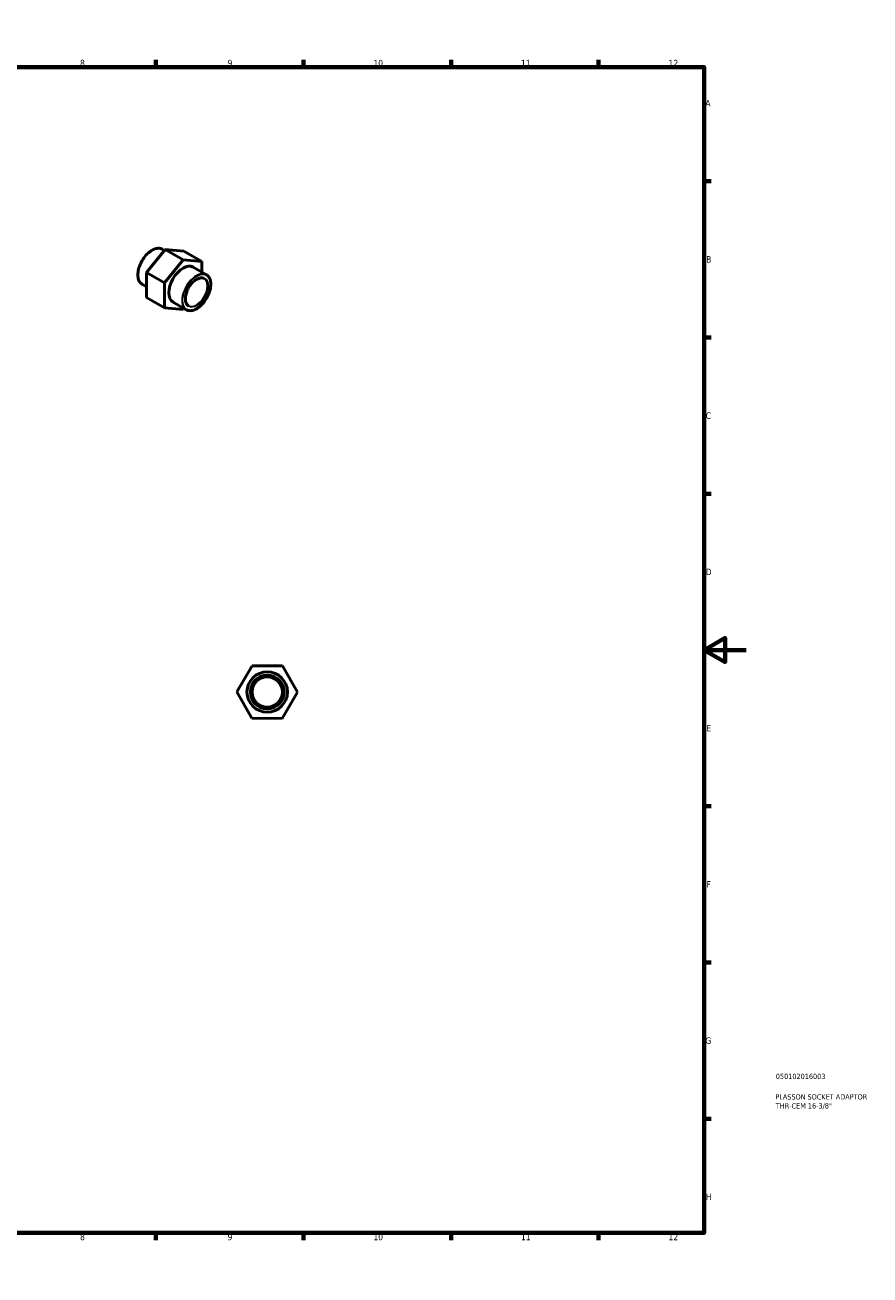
# Model space of a CAD drawing. Header units: millimetres. Extents: x 0 to 900, y 0 to 594.
# Tile 3 of 3: x 498 to 900, y 0 to 594. Entities that reach past the tile are written whole.
import ezdxf

# ---------------------------------------------------------------- set-up
doc = ezdxf.new("R2010")
doc.units = ezdxf.units.MM
for name, color, linetype, lineweight in [('Border (ANSI)', 7, 'Continuous', 70), ('Title (ISO)', 7, 'Continuous', 50), ('Visible (ANSI)', 7, 'Continuous', 50), ('Visible Narrow (ANSI)', 7, 'Continuous', 35)]:
    doc.layers.add(name, color=color, linetype=linetype, lineweight=lineweight)
doc.styles.add('Note Text (ANSI)', font='tahoma.ttf')
doc.styles.add('Note Text (ISO)', font='tahoma.ttf')

# ---------------------------------------------------------------- blocks, each defined once
blk = doc.blocks.new('Borders Default Border')
at = {"layer": 'Border (ANSI)'}
for p, q in [((70.08, 574), (70.08, 577.45)), ((140.17, 574), (140.17, 577.45)), ((210.25, 574), (210.25, 577.45)), ((280.33, 574), (280.33, 577.45)), ((350.42, 574), (350.42, 577.45)), ((490.58, 574), (490.58, 577.45)), ((560.67, 574), (560.67, 577.45)), ((630.75, 574), (630.75, 577.45)), ((700.83, 574), (700.83, 577.45)), ((770.92, 574), (770.92, 577.45)), ((20, 519.75), (16.55, 519.75)), ((821, 519.75), (824.45, 519.75)), ((20, 445.5), (16.55, 445.5)), ((821, 445.5), (824.45, 445.5)), ((20, 371.25), (16.55, 371.25)), ((821, 371.25), (824.45, 371.25)), ((20, 222.75), (16.55, 222.75)), ((821, 222.75), (824.45, 222.75)), ((20, 148.5), (16.55, 148.5)), ((821, 148.5), (824.45, 148.5)), ((20, 74.25), (16.55, 74.25)), ((821, 74.25), (824.45, 74.25)), ((70.08, 20), (70.08, 16.55)), ((140.17, 20), (140.17, 16.55)), ((210.25, 20), (210.25, 16.55)), ((280.33, 20), (280.33, 16.55)), ((350.42, 20), (350.42, 16.55)), ((490.58, 20), (490.58, 16.55)), ((560.67, 20), (560.67, 16.55)), ((630.75, 20), (630.75, 16.55)), ((700.83, 20), (700.83, 16.55)), ((770.92, 20), (770.92, 16.55))]:
    blk.add_line(p, q, dxfattribs=at)
at = {"layer": 'Border (ANSI)', "flags": 128}
for points in [[(420.5, 594), (420.5, 574), (414.73, 584), (426.27, 584), (420.5, 574)], [(20, 20), (20, 574), (821, 574), (821, 20), (20, 20)], [(0, 297), (20, 297), (10, 302.77), (10, 291.23), (20, 297)], [(841, 297), (821, 297), (831, 302.77), (831, 291.23), (821, 297)], [(420.5, 0), (420.5, 20), (414.73, 10), (426.27, 10), (420.5, 20)]]:
    blk.add_lwpolyline(points, dxfattribs=at)
at = {"layer": 'Border (ANSI)', "attachment_point": 7, "style": 'Note Text (ANSI)'}
for s, insert, char_height in [('1', (34.35, 574.4), 3.05), ('2', (104.2, 574.4), 3.05), ('3', (174.26, 574.34), 3.05), ('4', (244.23, 574.4), 3.05), ('5', (314.48, 574.34), 3.05), ('6', (384.49, 574.34), 3.05), ('7', (454.6, 574.4), 3.05), ('8', (524.63, 574.33), 3.05), ('9', (594.7, 574.34), 3.05), ('10', (663.96, 574.34), 3.048), ('11', (734.04, 574.4), 3.048), ('12', (804.13, 574.4), 3.048), ('A', (16.78, 555.35), 3.05), ('A', (821.63, 555.35), 3.05), ('B', (17.15, 481.1), 3.05), ('B', (821.99, 481.1), 3.05), ('C', (16.95, 406.8), 3.05), ('C', (821.8, 406.8), 3.05), ('D', (16.96, 332.6), 3.05), ('D', (821.81, 332.6), 3.05), ('E', (17.21, 258.35), 3.05), ('E', (822.05, 258.35), 3.05), ('F', (17.29, 184.1), 3.05), ('F', (822.14, 184.1), 3.05), ('G', (16.81, 109.79), 3.05), ('G', (821.66, 109.79), 3.05), ('H', (16.97, 35.6), 3.05), ('H', (821.81, 35.6), 3.05), ('1', (34.35, 16.55), 3.05), ('2', (104.2, 16.55), 3.05), ('3', (174.26, 16.49), 3.05), ('4', (244.23, 16.55), 3.05), ('5', (314.48, 16.49), 3.05), ('6', (384.49, 16.49), 3.05), ('7', (454.6, 16.55), 3.05), ('8', (524.63, 16.48), 3.05), ('9', (594.7, 16.49), 3.05), ('10', (663.96, 16.49), 3.048), ('11', (734.04, 16.55), 3.048), ('12', (804.13, 16.55), 3.048)]:
    blk.add_mtext(s, dxfattribs=dict(at, insert=insert, char_height=char_height))
blk = doc.blocks.new('Title Blocks ISO')
at = {"layer": 'Title (ISO)', "color": 232, "true_color": 0xca0064, "style": 'Note Text (ISO)'}
for tag, p in [('PART_NUMBER_001', (34.08, 73.13)), ('DESCRIPTION_001', (33.84, 63.4)), ('DESCRIPTION_002', (34.09, 59.12))]:
    blk.add_attdef(tag, p, '', height=2.5, dxfattribs=at)

msp = doc.modelspace()

# ---------------------------------------------------------------- linework, layer by layer
at = {"layer": 'Visible (ANSI)'}
for p, q in [((565.053, 487.335), (556.229, 476.325)), ((564.675, 486.863), (563.692, 487.429)), ((573.906, 486.561), (565.053, 487.335)), ((573.539, 482.448), (565.053, 487.335)), ((564.714, 471.438), (573.539, 482.448)), ((573.539, 482.448), (582.391, 481.675)), ((582.391, 481.675), (573.906, 486.561)), ((582.391, 481.675), (582.403, 476.654)), ((564.714, 471.438), (556.229, 476.325)), ((556.229, 476.325), (556.257, 464.541)), ((584.679, 475.343), (578.357, 478.984)), ((556.245, 469.562), (554.111, 470.79)), ((564.742, 459.654), (564.714, 471.438)), ((564.742, 459.654), (556.257, 464.541)), ((573.595, 458.88), (564.742, 459.654)), ((575.098, 458.705), (568.776, 462.345)), ((573.973, 459.352), (573.595, 458.88)), ((599.085, 277.07), (606.337, 289.55)), ((606.337, 289.55), (620.77, 289.511)), ((620.77, 289.511), (627.953, 276.991)), ((606.268, 264.551), (599.085, 277.07)), ((627.953, 276.991), (620.701, 264.511)), ((620.701, 264.511), (606.268, 264.551))]:
    msp.add_line(p, q, dxfattribs=at)
for radius in [9.6, 8, 7.2]:
    msp.add_circle((613.519, 277.031), radius, dxfattribs=at)
msp.add_ellipse((573.567, 470.664), major_axis=(-4.791, -8.319), ratio=0.5780931, start_param=3.1415927, end_param=6.2831853, dxfattribs=at)
for points, knots in [([(554.111, 470.79), (553.597, 471.086), (553.165, 471.52), (552.499, 472.624), (552.27, 473.299), (552.037, 474.825), (552.037, 475.68), (552.272, 477.476), (552.505, 478.417), (553.18, 480.291), (553.622, 481.222), (554.667, 482.982), (555.27, 483.811), (556.58, 485.282), (557.287, 485.925), (558.734, 486.96), (559.474, 487.351), (560.914, 487.838), (561.615, 487.934), (562.78, 487.825), (563.264, 487.676), (563.692, 487.429)], [5.4958534, 5.4958534, 5.4958534, 5.4958534, 5.805655, 5.805655, 6.1223618, 6.1223618, 6.4446817, 6.4446817, 6.7674119, 6.7674119, 7.0896691, 7.0896691, 7.4117475, 7.4117475, 7.7340617, 7.7340617, 8.0568456, 8.0568456, 8.3788131, 8.3788131, 8.6374461, 8.6374461, 8.6374461, 8.6374461]), ([(584.679, 475.343), (585.192, 475.048), (585.624, 474.614), (586.29, 473.509), (586.52, 472.835), (586.753, 471.309), (586.752, 470.454), (586.518, 468.658), (586.284, 467.716), (585.609, 465.843), (585.168, 464.912), (584.123, 463.152), (583.519, 462.323), (582.209, 460.851), (581.503, 460.209), (580.056, 459.174), (579.316, 458.782), (577.875, 458.296), (577.175, 458.199), (576.01, 458.308), (575.526, 458.458), (575.098, 458.705)], [2.3542608, 2.3542608, 2.3542608, 2.3542608, 2.6640624, 2.6640624, 2.9807692, 2.9807692, 3.303089, 3.303089, 3.6258193, 3.6258193, 3.9480764, 3.9480764, 4.2701549, 4.2701549, 4.592469, 4.592469, 4.9152529, 4.9152529, 5.2372205, 5.2372205, 5.4958534, 5.4958534, 5.4958534, 5.4958534]), ([(576.158, 460.546), (575.758, 460.777), (575.425, 461.123), (574.931, 462.011), (574.767, 462.546), (574.622, 463.746), (574.638, 464.408), (574.846, 465.8), (575.038, 466.53), (575.581, 467.983), (575.932, 468.706), (576.757, 470.07), (577.231, 470.712), (578.253, 471.846), (578.801, 472.34), (579.912, 473.129), (580.475, 473.425), (581.558, 473.794), (582.077, 473.866), (582.942, 473.794), (583.301, 473.685), (583.618, 473.502)], [5.4958534, 5.4958534, 5.4958534, 5.4958534, 5.83026, 5.83026, 6.1532388, 6.1532388, 6.4699307, 6.4699307, 6.7865263, 6.7865263, 7.1037275, 7.1037275, 7.4211271, 7.4211271, 7.738211, 7.738211, 8.054672, 8.054672, 8.3719253, 8.3719253, 8.6374461, 8.6374461, 8.6374461, 8.6374461])]:
    msp.add_open_spline(points, degree=3, knots=knots, dxfattribs=at)
at = {"layer": 'Visible Narrow (ANSI)'}
for radius in [9.44, 8.16]:
    msp.add_circle((613.519, 277.031), radius, dxfattribs=at)
for centre, major_axis, start_param, end_param in [((558.901, 479.11), (-4.791, -8.319), 3.1415927, 6.2831853), ((579.888, 467.024), (4.791, 8.319), 0, 3.1415927), ((579.888, 467.024), (3.73, 6.478), 3.1415927, 6.2831853)]:
    msp.add_ellipse(centre, major_axis=major_axis, ratio=0.5780931, start_param=start_param, end_param=end_param, dxfattribs=at)
for major_axis in [(-4.711, -8.181), (-3.81, -6.616)]:
    msp.add_ellipse((580.001, 466.959), major_axis=major_axis, ratio=0.5780931, dxfattribs=at)

# ---------------------------------------------------------------- block references
msp.add_blockref('Borders Default Border', (0, 0))
msp.add_blockref('Title Blocks ISO', (821, 20)).add_auto_attribs({'PART_NUMBER_001': '050102016003', 'DESCRIPTION_001': 'PLASSON SOCKET ADAPTOR', 'DESCRIPTION_002': 'THR-CEM 16-3/8"'})

doc.saveas('drawing.dxf')
